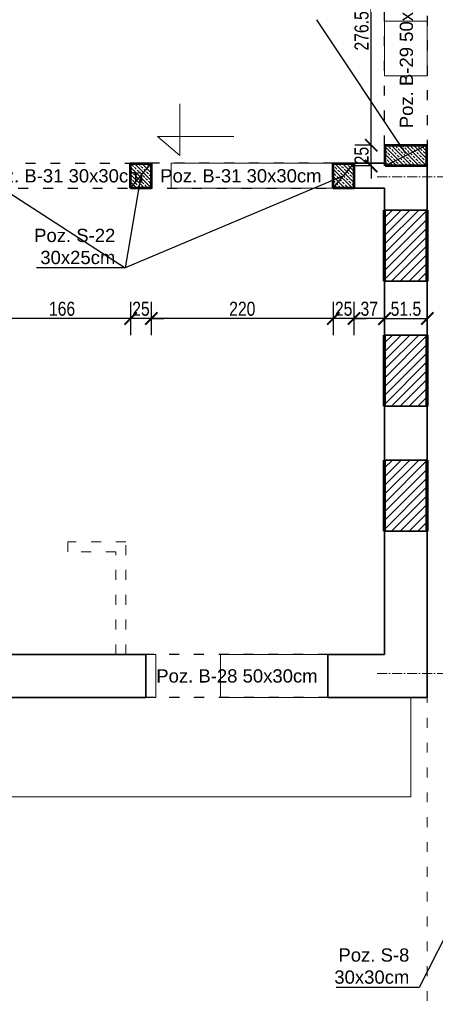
# Model space of a CAD drawing. Header units: inches. Extents: x 201967 to 338763, y -32705 to 30884.
# Tile 127 of 236: x 320444 to 320946, y 3691 to 4881. Entities that reach past the tile are written whole.
import ezdxf

# ---------------------------------------------------------------- set-up
doc = ezdxf.new("R2010")
doc.units = ezdxf.units.IN
doc.header["$MEASUREMENT"] = 0
doc.linetypes.add('ACAD_ISO03W100', pattern=[30, 12, -18])
doc.linetypes.add('ACAD_ISO10W100', pattern=[18, 12, -3, 0, -3])
for name, color, linetype, lineweight in [('00 b ŚCIANY nowe-zamurowania', 242, 'Continuous', 70), ('00 d ŚCIANY wyburzenia', 254, 'WYBURZENIA', 9), ('01 a1 KONSTRUKCJA żelebet', 200, 'Continuous', 53), ('01 b KONSTRUKCJA belki', 92, 'ACAD_ISO03W100', 30), ('01h2 KONSTRUKCJA pozycje belki', 254, 'Continuous', 13), ('01h3 KONSTRUKCJA pozycje słupy', 252, 'Continuous', 13), ('02 b ściany dziłowe cienkie', 6, 'ACAD_ISO03W100', 13), ('11 OSIE ściany', 2, 'ACAD_ISO10W100', 5), ('1_OpisPomieszczen', 120, 'Continuous', 9), ('32 WIDOK 3 015', 3, 'Continuous', 15), ('90 WYMIAR', 155, 'Continuous', 9), ('_proj_MURY konstr', 1, 'Continuous', 20), ('_proj_SCHODY', 2, 'Continuous', 9)]:
    doc.layers.add(name, color=color, linetype=linetype, lineweight=lineweight)
doc.styles.add('100 arial', font='arial.ttf', dxfattribs={"width": 0.8, "height": 17})
doc.styles.add('OPIS', font='arial.ttf')
doc.styles.add('RomanS', font='romans.shx')
doc.styles.get("Standard").update_dxf_attribs({"font": 'arial.ttf'})
doc.linetypes.add('WYBURZENIA', pattern='A,12.7,-0.01,["X",Standard,S=2.54,R=0,X=0,Y=-1.27],-0.01', length=12.72)
doc.dimstyles.new('100', dxfattribs={"dimscale": 10, "dimtxt": 17, "dimasz": 1.5, "dimexe": 2, "dimexo": 2, "dimgap": 0.3, "dimtad": 1, "dimdec": 1, "dimrnd": 0.5, "dimdsep": 46, "dimtxsty": '100 arial', "dimblk": 'ARCHTICK', "dimcen": 10, "dimclrd": 256, "dimclre": 256, "dimclrt": 256, "dimadec": 0, "dimazin": 0, "dimtfac": 1, "dimtdec": 1, "dimtix": 1, "dimtmove": 1, "dimatfit": 3, "dimfxl": 2, "dimfxlon": 1, "dimtolj": 1, "dimarcsym": 0})
doc.dimstyles.new('DIM100txt12', dxfattribs={"dimtxt": 12, "dimasz": 1.05, "dimexe": 0, "dimexo": 8, "dimgap": 4, "dimtad": 1, "dimdec": 7, "dimrnd": 0.5, "dimdsep": 46, "dimtxsty": 'RomanS', "dimblk1": 'DIM', "dimblk2": 'DIM', "dimsah": 1, "dimcen": 0.09, "dimse1": 1, "dimse2": 1, "dimclrt": 256, "dimadec": 1, "dimazin": 0, "dimtfac": 1, "dimtdec": 7, "dimtix": 1, "dimtofl": 0, "dimtmove": 2, "dimatfit": 3, "dimfxl": 1, "dimtolj": 1, "dimtzin": 0, "dimarcsym": 0})
pattern_1 = [(45, (0, -25), (-4.490128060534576, 4.490128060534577), []), (45, (4.490130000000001, -25), (-4.490128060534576, 4.490128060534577), [3.175, -1.5875])]

# ---------------------------------------------------------------- blocks, each defined once
blk = doc.blocks.new('1 osie 2 część BPPZ')
at = {"layer": '11 OSIE ściany'}
for p, q in [((-95.33901275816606, -1200), (1219, -1200)), ((-95.33901275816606, -1800), (1219, -1800))]:
    blk.add_line(p, q, dxfattribs=at)
blk = doc.blocks.new('DIM')
for p, q in [((7.275957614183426e-12, -13.00000000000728), (7.275957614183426e-12, 12.99999999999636)), ((8.000000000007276, -7.275957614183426e-12), (-7.999999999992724, -7.275957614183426e-12))]:
    blk.add_line(p, q)
at = {"const_width": 1.714285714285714}
blk.add_lwpolyline([(5.714285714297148, 5.714285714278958), (-5.71428571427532, -5.71428571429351)], dxfattribs=at)
blk = doc.blocks.new('*U1188')
at = {"lineweight": 5, "ltscale": 0.25}
h = blk.add_hatch(dxfattribs=at)
h.set_pattern_fill('ANSI33', color=5, style=0)
h.set_pattern_definition(pattern_1)
h.paths.add_polyline_path([(0, 0), (-7.105427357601e-16, -30), (25, -30), (25, 0)])
blk.add_lwpolyline([(0, 0), (-7.105427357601e-16, -30), (25, -30), (25, 0)], close=True)
at = {"layer": 'Defpoints'}
blk.add_line((0, 0), (25, -30), dxfattribs=at)
blk = doc.blocks.new('*U1186')
at = {"lineweight": 5, "ltscale": 0.25}
h = blk.add_hatch(dxfattribs=at)
h.set_pattern_fill('ANSI33', color=5, style=0)
h.set_pattern_definition(pattern_1)
h.paths.add_polyline_path([(0, 0), (0, -25), (50, -25), (50, 0)])
blk.add_lwpolyline([(0, 0), (0, -25), (50, -25), (50, 0)], close=True)
at = {"layer": 'Defpoints'}
blk.add_line((0, 0), (50, -25), dxfattribs=at)
blk = doc.blocks.new('_ARCHTICK')
at = {"color": 0, "linetype": 'ByBlock', "const_width": 0.15}
blk.add_lwpolyline([(-0.5, -0.5), (0.5, 0.5)], dxfattribs=at)
blk = doc.blocks.new('*D1966')
at = {"layer": '90 WYMIAR', "lineweight": -2, "transparency": 16777216}
for p, q in [((320869.0717955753, 4729.162466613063), (320869.0717955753, 4744.162466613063)), ((320869.0717955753, 4729.162466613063), (320849.0717955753, 4729.162466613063)), ((320869.0717955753, 4704.162466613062), (320869.0717955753, 4729.162466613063)), ((320869.0717955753, 4704.162466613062), (320849.0717955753, 4704.162466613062)), ((320869.0717955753, 4704.162466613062), (320869.0717955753, 4689.162466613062))]:
    blk.add_line(p, q, dxfattribs=at)
at = {"layer": 'Defpoints', "color": 0, "transparency": 16777216}
for p in [(320869.0717955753, 4729.162466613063), (320885.9382528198, 4729.162466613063), (320885.9382528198, 4704.162466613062)]:
    blk.add_point(p, dxfattribs=at)
at = {"layer": '90 WYMIAR', "lineweight": -2, "transparency": 16777216, "xscale": 15, "yscale": 15, "zscale": 15}
for p, rotation in [((320869.0717955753, 4729.162466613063), 270), ((320869.0717955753, 4704.162466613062), 90)]:
    blk.add_blockref('_ARCHTICK', p, dxfattribs=dict(at, rotation=rotation))
at = {"layer": '90 WYMIAR', "transparency": 16777216, "insert": (320857.3920547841, 4716.662466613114), "char_height": 17, "attachment_point": 5, "rotation": 90, "style": '100 arial'}
blk.add_mtext('\\A1;25', dxfattribs=at)
blk = doc.blocks.new('*D1967')
at = {"layer": '90 WYMIAR', "lineweight": -2, "transparency": 16777216}
for p, q in [((320869.0717955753, 5005.58728150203), (320849.0717955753, 5005.58728150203)), ((320869.0717955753, 4729.162466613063), (320869.0717955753, 5005.58728150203)), ((320869.0717955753, 4729.162466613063), (320849.0717955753, 4729.162466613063))]:
    blk.add_line(p, q, dxfattribs=at)
at = {"layer": 'Defpoints', "color": 0, "transparency": 16777216}
for p in [(320869.0717955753, 5005.58728150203), (320885.9382527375, 5005.58728150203), (320885.9382528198, 4729.162466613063)]:
    blk.add_point(p, dxfattribs=at)
at = {"layer": '90 WYMIAR', "lineweight": -2, "transparency": 16777216, "xscale": 15, "yscale": 15, "zscale": 15}
for p, rotation in [((320869.0717955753, 5005.58728150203), 90), ((320869.0717955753, 4729.162466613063), 270)]:
    blk.add_blockref('_ARCHTICK', p, dxfattribs=dict(at, rotation=rotation))
at = {"layer": '90 WYMIAR', "transparency": 16777216, "insert": (320857.3920547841, 4867.374874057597), "char_height": 17, "attachment_point": 5, "rotation": 90, "style": '100 arial'}
blk.add_mtext('\\A1;276.5', dxfattribs=at)
blk = doc.blocks.new('*D1969')
at = {"layer": '90 WYMIAR', "lineweight": -2, "transparency": 16777216}
for p, q in [((320848.1382526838, 4539.89498331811), (320848.1382526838, 4499.89498331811)), ((320885.1382526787, 4539.89498331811), (320885.1382526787, 4499.89498331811)), ((320885.1382526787, 4519.89498331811), (320848.1382526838, 4519.89498331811))]:
    blk.add_line(p, q, dxfattribs=at)
at = {"layer": 'Defpoints', "color": 0, "transparency": 16777216}
for p in [(320848.1382526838, 4677.162466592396), (320885.1382526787, 4677.162466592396), (320848.1382526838, 4519.89498331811)]:
    blk.add_point(p, dxfattribs=at)
at = {"layer": '90 WYMIAR', "lineweight": -2, "transparency": 16777216, "xscale": 15, "yscale": 15, "zscale": 15, "rotation": 180}
blk.add_blockref('_ARCHTICK', (320848.1382526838, 4519.89498331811), dxfattribs=at)
at = {"layer": '90 WYMIAR', "lineweight": -2, "transparency": 16777216, "xscale": 15, "yscale": 15, "zscale": 15}
blk.add_blockref('_ARCHTICK', (320885.1382526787, 4519.89498331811), dxfattribs=at)
at = {"layer": '90 WYMIAR', "transparency": 16777216, "insert": (320866.6382526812, 4531.580522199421), "char_height": 17, "attachment_point": 5, "style": '100 arial'}
blk.add_mtext('\\A1;37', dxfattribs=at)
blk = doc.blocks.new('*D1970')
at = {"layer": '90 WYMIAR', "lineweight": -2, "transparency": 16777216}
for p, q in [((320823.1382526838, 4539.89498331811), (320823.1382526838, 4499.89498331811)), ((320848.1382526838, 4539.89498331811), (320848.1382526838, 4499.89498331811)), ((320823.1382526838, 4519.89498331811), (320808.1382526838, 4519.89498331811)), ((320848.1382526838, 4519.89498331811), (320823.1382526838, 4519.89498331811)), ((320848.1382526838, 4519.89498331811), (320863.1382526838, 4519.89498331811))]:
    blk.add_line(p, q, dxfattribs=at)
at = {"layer": 'Defpoints', "color": 0, "transparency": 16777216}
for p in [(320823.1382526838, 4677.162466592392), (320848.1382526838, 4677.162466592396), (320823.1382526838, 4519.89498331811)]:
    blk.add_point(p, dxfattribs=at)
at = {"layer": '90 WYMIAR', "lineweight": -2, "transparency": 16777216, "xscale": 15, "yscale": 15, "zscale": 15}
blk.add_blockref('_ARCHTICK', (320823.1382526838, 4519.89498331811), dxfattribs=at)
at = {"layer": '90 WYMIAR', "lineweight": -2, "transparency": 16777216, "xscale": 15, "yscale": 15, "zscale": 15, "rotation": 180}
blk.add_blockref('_ARCHTICK', (320848.1382526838, 4519.89498331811), dxfattribs=at)
at = {"layer": '90 WYMIAR', "transparency": 16777216, "insert": (320835.6382526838, 4531.57472410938), "char_height": 17, "attachment_point": 5, "style": '100 arial'}
blk.add_mtext('\\A1;25', dxfattribs=at)
blk = doc.blocks.new('*D1971')
at = {"layer": '90 WYMIAR', "lineweight": -2, "transparency": 16777216}
for p, q in [((320603.1382526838, 4539.89498331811), (320603.1382526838, 4499.89498331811)), ((320823.1382526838, 4539.89498331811), (320823.1382526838, 4499.89498331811)), ((320823.1382526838, 4519.89498331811), (320603.1382526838, 4519.89498331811))]:
    blk.add_line(p, q, dxfattribs=at)
at = {"layer": 'Defpoints', "color": 0, "transparency": 16777216}
for p in [(320603.1382526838, 4677.162466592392), (320823.1382526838, 4677.162466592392), (320603.1382526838, 4519.89498331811)]:
    blk.add_point(p, dxfattribs=at)
at = {"layer": '90 WYMIAR', "lineweight": -2, "transparency": 16777216, "xscale": 15, "yscale": 15, "zscale": 15, "rotation": 180}
blk.add_blockref('_ARCHTICK', (320603.1382526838, 4519.89498331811), dxfattribs=at)
at = {"layer": '90 WYMIAR', "lineweight": -2, "transparency": 16777216, "xscale": 15, "yscale": 15, "zscale": 15}
blk.add_blockref('_ARCHTICK', (320823.1382526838, 4519.89498331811), dxfattribs=at)
at = {"layer": '90 WYMIAR', "transparency": 16777216, "insert": (320713.1382526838, 4531.57472410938), "char_height": 17, "attachment_point": 5, "style": '100 arial'}
blk.add_mtext('\\A1;220', dxfattribs=at)
blk = doc.blocks.new('*D1972')
at = {"layer": '90 WYMIAR', "lineweight": -2, "transparency": 16777216}
for p, q in [((320578.1382526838, 4539.89498331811), (320578.1382526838, 4499.89498331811)), ((320603.1382526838, 4539.89498331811), (320603.1382526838, 4499.89498331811)), ((320578.1382526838, 4519.89498331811), (320563.1382526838, 4519.89498331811)), ((320603.1382526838, 4519.89498331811), (320578.1382526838, 4519.89498331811)), ((320603.1382526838, 4519.89498331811), (320618.1382526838, 4519.89498331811))]:
    blk.add_line(p, q, dxfattribs=at)
at = {"layer": 'Defpoints', "color": 0, "transparency": 16777216}
for p in [(320578.1382526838, 4677.162466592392), (320603.1382526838, 4677.162466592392), (320578.1382526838, 4519.89498331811)]:
    blk.add_point(p, dxfattribs=at)
at = {"layer": '90 WYMIAR', "lineweight": -2, "transparency": 16777216, "xscale": 15, "yscale": 15, "zscale": 15}
blk.add_blockref('_ARCHTICK', (320578.1382526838, 4519.89498331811), dxfattribs=at)
at = {"layer": '90 WYMIAR', "lineweight": -2, "transparency": 16777216, "xscale": 15, "yscale": 15, "zscale": 15, "rotation": 180}
blk.add_blockref('_ARCHTICK', (320603.1382526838, 4519.89498331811), dxfattribs=at)
at = {"layer": '90 WYMIAR', "transparency": 16777216, "insert": (320590.6382526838, 4531.57472410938), "char_height": 17, "attachment_point": 5, "style": '100 arial'}
blk.add_mtext('\\A1;25', dxfattribs=at)
blk = doc.blocks.new('*D1973')
at = {"layer": '90 WYMIAR', "lineweight": -2, "transparency": 16777216}
for p, q in [((320412.3609690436, 4539.89498331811), (320412.3609690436, 4499.89498331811)), ((320578.1382526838, 4539.89498331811), (320578.1382526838, 4499.89498331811)), ((320578.1382526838, 4519.89498331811), (320412.3609690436, 4519.89498331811))]:
    blk.add_line(p, q, dxfattribs=at)
at = {"layer": 'Defpoints', "color": 0, "transparency": 16777216}
for p in [(320412.3609690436, 4677.162466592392), (320578.1382526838, 4677.162466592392), (320412.3609690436, 4519.89498331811)]:
    blk.add_point(p, dxfattribs=at)
at = {"layer": '90 WYMIAR', "lineweight": -2, "transparency": 16777216, "xscale": 15, "yscale": 15, "zscale": 15, "rotation": 180}
blk.add_blockref('_ARCHTICK', (320412.3609690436, 4519.89498331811), dxfattribs=at)
at = {"layer": '90 WYMIAR', "lineweight": -2, "transparency": 16777216, "xscale": 15, "yscale": 15, "zscale": 15}
blk.add_blockref('_ARCHTICK', (320578.1382526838, 4519.89498331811), dxfattribs=at)
at = {"layer": '90 WYMIAR', "transparency": 16777216, "insert": (320495.2496108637, 4531.57472410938), "char_height": 17, "attachment_point": 5, "style": '100 arial'}
blk.add_mtext('\\A1;166', dxfattribs=at)
blk = doc.blocks.new('*D1978')
at = {"layer": '90 WYMIAR', "lineweight": -2, "transparency": 16777216}
for p, q in [((320885.1382526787, 4539.89498331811), (320885.1382526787, 4499.89498331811)), ((320936.7382526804, 4539.89498331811), (320936.7382526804, 4499.89498331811)), ((320885.1382526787, 4519.89498331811), (320936.7382526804, 4519.89498331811))]:
    blk.add_line(p, q, dxfattribs=at)
at = {"layer": 'Defpoints', "color": 0, "transparency": 16777216}
for p in [(320885.1382526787, 4677.162466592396), (320936.7382526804, 4564.870249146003), (320936.7382526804, 4519.89498331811)]:
    blk.add_point(p, dxfattribs=at)
at = {"layer": '90 WYMIAR', "lineweight": -2, "transparency": 16777216, "xscale": 15, "yscale": 15, "zscale": 15, "rotation": 180}
blk.add_blockref('_ARCHTICK', (320885.1382526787, 4519.89498331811), dxfattribs=at)
at = {"layer": '90 WYMIAR', "lineweight": -2, "transparency": 16777216, "xscale": 15, "yscale": 15, "zscale": 15}
blk.add_blockref('_ARCHTICK', (320936.7382526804, 4519.89498331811), dxfattribs=at)
at = {"layer": '90 WYMIAR', "transparency": 16777216, "insert": (320910.9382526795, 4531.57472410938), "char_height": 17, "attachment_point": 5, "style": '100 arial'}
blk.add_mtext('\\A1;51.5', dxfattribs=at)

msp = doc.modelspace()

# ---------------------------------------------------------------- hatches: boundary and pattern name
at = {"layer": '_proj_MURY konstr'}
h = msp.add_hatch(dxfattribs=at)
h.set_pattern_fill('ANSI31', scale=60, angle=359.9999999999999)
h.set_pattern_definition([(45, (214354.1264067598, -6652.933019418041), (-5.303300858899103, 5.303300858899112), [])])
h.paths.add_polyline_path([(320936.7382526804, 4650.870249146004), (320885.1382526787, 4650.870249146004), (320885.1382526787, 4564.870249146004), (320936.7382526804, 4564.870249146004)])
h = msp.add_hatch(dxfattribs=at)
h.set_pattern_fill('ANSI31', scale=60, angle=359.9999999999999)
h.set_pattern_definition([(45, (214354.1264067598, -6803.933019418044), (-5.303300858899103, 5.303300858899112), [])])
h.paths.add_polyline_path([(320936.7382526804, 4499.870249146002), (320885.1382526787, 4499.870249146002), (320885.1382526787, 4413.870249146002), (320936.7382526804, 4413.870249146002)])
h = msp.add_hatch(dxfattribs=at)
h.set_pattern_fill('ANSI31', scale=60, angle=359.9999999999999)
h.set_pattern_definition([(45, (214354.1264067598, -6954.933019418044), (-5.303300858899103, 5.303300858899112), [])])
h.paths.add_polyline_path([(320936.7382526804, 4348.870249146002), (320885.1382526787, 4348.870249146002), (320885.1382526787, 4262.870249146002), (320936.7382526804, 4262.870249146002)])

# ---------------------------------------------------------------- linework, layer by layer
at = {"layer": '00 b ŚCIANY nowe-zamurowania'}
for p, q in [((320885.1382526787, 4564.870249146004), (320885.1382526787, 4650.870249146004)), ((320936.7382526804, 4564.870249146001), (320936.7382526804, 4650.870249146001)), ((320885.1382526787, 4413.870249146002), (320885.1382526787, 4499.870249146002)), ((320936.7382526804, 4413.870249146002), (320936.7382526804, 4499.870249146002)), ((320885.1382526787, 4262.870249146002), (320885.1382526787, 4348.870249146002)), ((320936.7382526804, 4262.870249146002), (320936.7382526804, 4348.870249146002))]:
    msp.add_line(p, q, dxfattribs=at)
at = {"layer": '00 d ŚCIANY wyburzenia', "ltscale": 2}
for p, q in [((320627.1382487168, 4707.587281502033), (320823.1382526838, 4707.587281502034)), ((320627.1382487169, 4677.162466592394), (320627.1382487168, 4707.587281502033)), ((320627.1382487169, 4677.162466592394), (320823.1382526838, 4677.162466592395))]:
    msp.add_line(p, q, dxfattribs=at)
for points in [[(320885.1382526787, 4813.162466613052), (320936.7382528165, 4813.162466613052), (320936.7382528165, 4879.162466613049), (320885.1382526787, 4879.162466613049)], [(320608.7382526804, 4061.870245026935), (320596.6825923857, 4061.870245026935), (320596.6825923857, 4114.162466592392), (320608.7382526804, 4114.162466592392)], [(320816.6825923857, 4061.870247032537), (320686.7382526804, 4061.870247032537), (320686.7382526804, 4114.162466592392), (320816.6825923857, 4114.162466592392)]]:
    msp.add_lwpolyline(points, close=True, dxfattribs=at)
at = {"layer": '01 b KONSTRUKCJA belki'}
for p, q in [((320816.6825923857, 4114.162466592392), (320596.6825923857, 4114.162466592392)), ((320817.1825923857, 4061.870247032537), (320596.6825923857, 4061.870244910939))]:
    msp.add_line(p, q, dxfattribs=at)
for points in [[(320936.7382528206, 4729.16246661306), (320885.1382529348, 4729.16246661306), (320885.1382529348, 5005.58728150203), (320936.7382528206, 5005.58728150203)], [(320412.3609690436, 4677.16246659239), (320823.1382526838, 4677.162466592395), (320823.1382526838, 4707.587281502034), (320412.3609690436, 4707.162466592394)]]:
    msp.add_lwpolyline(points, close=True, dxfattribs=at)
at = {"layer": '02 b ściany dziłowe cienkie'}
for p, q in [((320572.3609690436, 4250.128401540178), (320502.3609690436, 4250.128401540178)), ((320502.3609690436, 4250.128401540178), (320502.3609690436, 4238.128401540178)), ((320572.3609690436, 4114.16246659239), (320572.3609690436, 4250.128401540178)), ((320560.3609690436, 4238.128401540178), (320502.3609690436, 4238.128401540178)), ((320560.3609690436, 4114.162466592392), (320560.3609690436, 4238.128401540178))]:
    msp.add_line(p, q, dxfattribs=at)
at = {"layer": '1_OpisPomieszczen', "color": 7}
for p, q in [((320637.6167453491, 4779.091592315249), (320637.6167453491, 4716.958132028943)), ((320637.6167453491, 4716.958132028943), (320610.8336180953, 4739.899268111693)), ((320610.8336180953, 4739.899268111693), (320702.8413201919, 4739.899268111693))]:
    msp.add_line(p, q, dxfattribs=at)
at = {"layer": '32 WIDOK 3 015'}
for p in [(320916.7382526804, 4061.870249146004), (320425.7382526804, 3941.870249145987)]:
    msp.add_line(p, (320916.7382526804, 3941.870249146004), dxfattribs=at)
at = {"layer": '_proj_MURY konstr', "color": 3, "lineweight": 35}
for p, q in [((320885.138252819, 4729.162466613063), (320936.7382528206, 4729.16246661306)), ((320885.1382526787, 4707.587281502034), (320885.1382526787, 4729.162466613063)), ((320936.7382526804, 4650.870249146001), (320936.7382526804, 4729.16246661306)), ((320823.1382526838, 4707.587281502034), (320885.1382529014, 4707.587281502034)), ((320823.1382526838, 4677.162466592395), (320823.1382526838, 4707.587281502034)), ((320823.1382526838, 4677.162466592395), (320885.1382529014, 4677.162466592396)), ((320885.1382526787, 4677.162466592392), (320885.1382526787, 4650.870249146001)), ((320885.1382526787, 4650.870249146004), (320936.7382526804, 4650.870249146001)), ((320885.1382526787, 4499.870249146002), (320885.1382526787, 4564.870249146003)), ((320885.1382526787, 4564.870249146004), (320936.7382526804, 4564.870249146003)), ((320936.7382526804, 4499.870249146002), (320936.7382526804, 4564.870249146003)), ((320885.1382526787, 4499.870249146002), (320936.7382526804, 4499.870249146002)), ((320885.1382526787, 4348.870249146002), (320885.1382526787, 4413.870249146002)), ((320885.1382526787, 4413.870249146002), (320936.7382526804, 4413.870249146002)), ((320936.7382526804, 4348.870249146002), (320936.7382526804, 4413.870249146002)), ((320885.1382526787, 4348.870249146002), (320936.7382526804, 4348.870249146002)), ((320885.1382526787, 4114.162466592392), (320885.1382526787, 4262.870249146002)), ((320885.1382526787, 4262.870249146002), (320936.7382526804, 4262.870249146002)), ((320936.7382526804, 4061.870249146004), (320936.7382526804, 4262.870249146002)), ((320327.1382484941, 4114.16246659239), (320596.6825923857, 4114.162466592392)), ((320596.6825923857, 4114.162466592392), (320596.6825923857, 4061.870249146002)), ((320816.6825923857, 4114.162466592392), (320885.1382526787, 4114.162466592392)), ((320816.6825923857, 4114.162466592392), (320816.6825923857, 4061.870249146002)), ((320596.6825923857, 4061.870247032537), (320283.1382526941, 4061.870249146)), ((320816.6825923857, 4061.870247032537), (320936.7382526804, 4061.870249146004))]:
    msp.add_line(p, q, dxfattribs=at)
at = {"layer": '_proj_SCHODY', "color": 2, "linetype": 'ACAD_ISO03W100'}
msp.add_lwpolyline([(316934.7382526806, 6155.870188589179), (319269.1205437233, 6155.870188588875), (319269.1205437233, 6636.280783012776), (319999.1205437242, 6658.178021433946), (319999.1205437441, 5925.913607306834), (321822.9710552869, 5925.870247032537), (322125.462138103, 4378.571814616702), (322125.4667548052, 3215.475170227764), (320936.5205435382, 3215.470450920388), (320936.7382526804, 4061.870249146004), (319670.7382526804, 4061.870400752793), (319670.7457617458, 4159.870246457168), (316934.7382526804, 4159.870249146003)], close=True, dxfattribs=at)

# ---------------------------------------------------------------- block references
at = {"layer": '01 a1 KONSTRUKCJA żelebet', "xscale": -1, "rotation": 180}
for name, p in [('*U1186', (320885.9382528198, 4704.162466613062)), ('*U1188', (320578.1382526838, 4677.162466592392)), ('*U1188', (320823.1382526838, 4677.162466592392))]:
    msp.add_blockref(name, p, dxfattribs=at)
at = {"layer": '11 OSIE ściany'}
msp.add_blockref('1 osie 2 część BPPZ', (320971.5205435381, 5890.869279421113), dxfattribs=at)

# ---------------------------------------------------------------- texts
at = {"layer": '01h2 KONSTRUKCJA pozycje belki', "insert": (320911.5963325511, 4847.290748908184), "char_height": 16, "attachment_point": 5, "rotation": 89.99999999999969, "style": 'OPIS'}
msp.add_mtext('Poz. B-29 50x30cm', dxfattribs=at)
at = {"layer": '01h2 KONSTRUKCJA pozycje belki', "char_height": 16, "attachment_point": 5, "style": 'OPIS'}
for s, insert in [('Poz. B-31 30x30cm', (320496.2801277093, 4692.162466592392)), ('Poz. B-31 30x30cm', (320711.4751132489, 4692.162466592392)), ('Poz. B-28 50x30cm', (320706.6825923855, 4088.016356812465))]:
    msp.add_mtext(s, dxfattribs=dict(at, insert=insert))
at = {"layer": '01h3 KONSTRUKCJA pozycje słupy', "char_height": 16, "attachment_point": 6, "style": 'OPIS'}
for s, insert in [('Poz. S-22\\P30x25cm', (320559.6696154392, 4606.84414504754)), ('Poz. S-8\\P30x30cm', (320915.0885457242, 3737.541467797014))]:
    msp.add_mtext(s, dxfattribs=dict(at, insert=insert))

# ---------------------------------------------------------------- dimensions: what is measured, and where the dimension line sits
at = {"layer": '90 WYMIAR'}
for base, p1, p2, picture, middle in [((320869.0717955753, 5005.58728150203), (320885.9382528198, 4729.162466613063), (320885.9382527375, 5005.58728150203), '*D1967', (320857.3920547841, 4867.374874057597)), ((320869.0717955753, 4729.162466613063), (320885.9382528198, 4704.162466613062), (320885.9382528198, 4729.162466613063), '*D1966', (320857.3920547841, 4716.662466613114))]:
    dim = msp.add_linear_dim(base=base, p1=p1, p2=p2, angle=90, dimstyle='100', dxfattribs=at)
    dim.commit()
    dim.dimension.update_dxf_attribs({"geometry": picture, "text_midpoint": middle})
for base, p1, p2, picture, middle in [((320412.3609690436, 4519.89498331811), (320578.1382526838, 4677.162466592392), (320412.3609690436, 4677.162466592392), '*D1973', (320495.2496108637, 4531.57472410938)), ((320578.1382526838, 4519.89498331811), (320603.1382526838, 4677.162466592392), (320578.1382526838, 4677.162466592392), '*D1972', (320590.6382526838, 4531.57472410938)), ((320603.1382526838, 4519.89498331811), (320823.1382526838, 4677.162466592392), (320603.1382526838, 4677.162466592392), '*D1971', (320713.1382526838, 4531.57472410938)), ((320823.1382526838, 4519.89498331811), (320848.1382526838, 4677.162466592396), (320823.1382526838, 4677.162466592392), '*D1970', (320835.6382526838, 4531.57472410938)), ((320848.1382526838, 4519.89498331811), (320885.1382526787, 4677.162466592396), (320848.1382526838, 4677.162466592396), '*D1969', (320866.6382526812, 4531.580522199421)), ((320936.7382526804, 4519.89498331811), (320885.1382526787, 4677.162466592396), (320936.7382526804, 4564.870249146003), '*D1978', (320910.9382526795, 4531.57472410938))]:
    dim = msp.add_linear_dim(base=base, p1=p1, p2=p2, dimstyle='100', dxfattribs=at)
    dim.commit()
    dim.dimension.update_dxf_attribs({"geometry": picture, "text_midpoint": middle})

# ---------------------------------------------------------------- leaders
at = {"layer": '01h3 KONSTRUKCJA pozycje słupy'}
for points in [[(320910.9382528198, 4719.162466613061), (320803.1528576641, 4880.861597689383)], [(320399.8609690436, 4692.162466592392), (320571.6696154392, 4581.199761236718)], [(320835.6382526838, 4692.162466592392), (320571.6696154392, 4581.199761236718)]]:
    msp.add_leader(points, dimstyle='DIM100txt12', override={"dimasz": 8, "dimgap": 4, "dimtad": 1}, dxfattribs=at)
at = {"layer": '01h3 KONSTRUKCJA pozycje słupy', "annotation_type": 0, "has_hookline": 1, "hookline_direction": 1}
for points, text_width in [([(320590.6382526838, 4692.162466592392), (320571.6696154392, 4581.199761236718), (320563.6696154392, 4581.199761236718)], 95.24693042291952), ([(320971.5205433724, 3799.470246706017), (320927.0885457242, 3711.897083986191), (320919.0885457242, 3711.897083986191)], 88.31650750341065)]:
    msp.add_leader(points, dimstyle='DIM100txt12', override={"dimasz": 8, "dimgap": 4, "dimtad": 1}, dxfattribs=dict(at, text_width=text_width))

doc.saveas('drawing.dxf')
